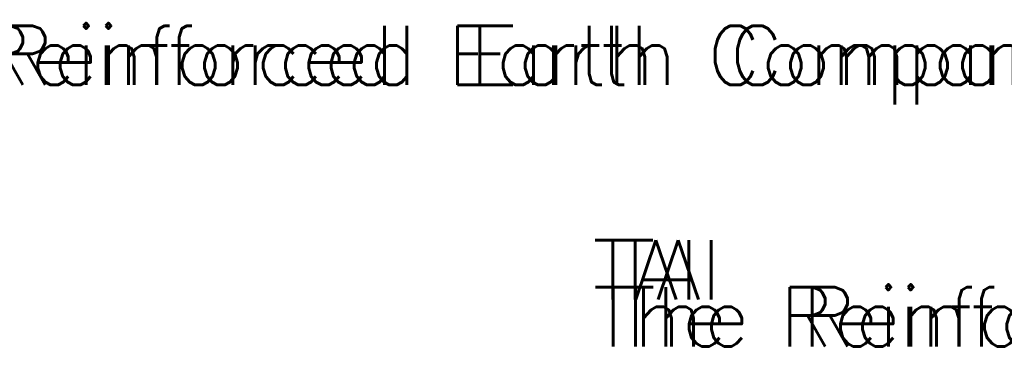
# Model space of a CAD drawing. Extents: x -17 to 2859, y -14 to 3983.
# Tile 36 of 39: x 150 to 467, y 306 to 417. Entities that reach past the tile are written whole.
import ezdxf

# ---------------------------------------------------------------- set-up
doc = ezdxf.new("R2010")
doc.units = 0
doc.header["$LTSCALE"] = 25.4
doc.header["$MEASUREMENT"] = 0
doc.layers.add('PAN_AREA', color=1, linetype='CONTINUOUS')
doc.layers.add('TRASH', color=1, linetype='CONTINUOUS')
doc.styles.add('TXT_SHX', font='txt.shx')

msp = doc.modelspace()

# ---------------------------------------------------------------- texts
at = {"layer": 'PAN_AREA', "color": 3, "linetype": 'CONTINUOUS', "style": 'TXT_SHX'}
for s, p in [('The Reinforced Earth Company', (83.47, 396.33)), ('TAI', (341.63, 327.38)), ('The Reinforced Earth Company', (341.7, 312.28))]:
    msp.add_text(s, height=19, dxfattribs=at).set_placement(p)
at = {"layer": 'TRASH', "color": 3, "linetype": 'CONTINUOUS', "style": 'TXT_SHX'}
for s, p in [('The Reinforced Earth Company', (76.29, 396.33)), ('The Reinforced Earth Company', (76.29, 396.33)), ('TAI', (334.45, 327.38)), ('TAI', (334.45, 327.38)), ('The Reinforced Earth Company', (334.52, 312.28)), ('The Reinforced Earth Company', (334.52, 312.28))]:
    msp.add_text(s, height=19, dxfattribs=at).set_placement(p)

doc.saveas('drawing.dxf')
